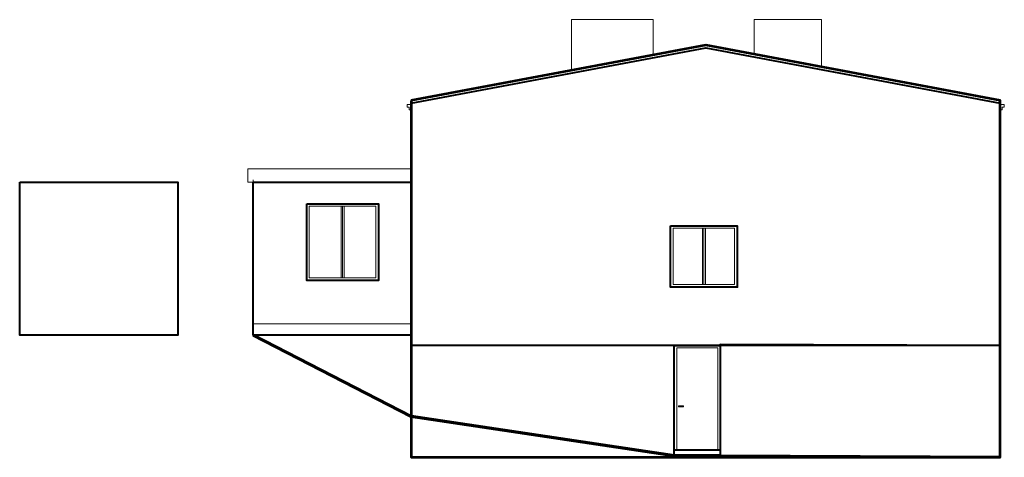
# Model space of a CAD drawing. Header units: millimetres. Extents: x 410204 to 467463, y -88400 to -47908.
# Tile 4 of 30: x 458476 to 460400, y -50224 to -49368. Entities that reach past the tile are written whole.
import ezdxf

# ---------------------------------------------------------------- set-up
doc = ezdxf.new("R2010")
doc.units = ezdxf.units.MM
for name, color, linetype, lineweight in [('Apow', 1, 'Continuous', 40), ('widok', 136, 'Continuous', 18), ('ściany', 21, 'Continuous', 53)]:
    doc.layers.add(name, color=color, linetype=linetype, lineweight=lineweight)

msp = doc.modelspace()

# ---------------------------------------------------------------- linework, layer by layer
at = {"layer": 'Apow'}
msp.add_lwpolyline([(459241.5, -50004.7), (459241.5, -49530.7), (459817, -49422.7), (460392.5, -49530.7), (460392.5, -50004.7), (459845.5, -50003.3), (459845.5, -50004.7), (459755.5, -50004.7), (459755.5, -50004.7), (459241.5, -50004.7)], dxfattribs=at)
for points in [[(458476.5, -49685.7), (458785.5, -49685.7), (458785.5, -49984.7), (458476.5, -49984.7)], [(458932.5, -49685.7), (459241.5, -49685.7), (459241.5, -49984.7), (458932.5, -49984.7)], [(459037.4, -49727.7), (459177.4, -49727.7), (459177.4, -49877.7), (459037.4, -49877.7)], [(459748.5, -49770.7), (459878.5, -49770.7), (459878.5, -49890.7), (459748.5, -49890.7)], [(459755.5, -50004.7), (459845.5, -50004.7), (459845.5, -50209.7), (459755.5, -50209.7)]]:
    msp.add_lwpolyline(points, close=True, dxfattribs=at)
at = {"layer": 'Apow', "color": 5}
msp.add_lwpolyline([(459241.5, -50143.7), (459241.5, -50004.7)], dxfattribs=at)
for points in [[(459755.5, -50004.7), (459241.5, -50004.7), (459241.5, -50143.7), (459755.5, -50221), (459755.5, -50209.7)], [(459845.5, -50221), (460392.5, -50223.7), (460392.5, -50004.7), (459845.5, -50004.7), (459845.5, -50209.7)]]:
    msp.add_lwpolyline(points, close=True, dxfattribs=at)
at = {"layer": 'widok'}
for p, q in [((459554.5, -49466.9), (459554.5, -49367.6)), ((459554.5, -49367.6), (459714.5, -49367.6)), ((459714.5, -49367.6), (459714.5, -49436.9)), ((459241.5, -49533.7), (459241.5, -49525.6)), ((459241.5, -50004.7), (459241.5, -49530.7)), ((460392.5, -49533.7), (460392.5, -49525.6)), ((460392.5, -49530.7), (460392.5, -50004.7)), ((459241.5, -49659.7), (458922.5, -49659.7)), ((458922.5, -49685.7), (458922.5, -49659.7)), ((459241.5, -49685.7), (458922.5, -49685.7)), ((458932.5, -49680.7), (458932.5, -49984.7)), ((459104.4, -49732.7), (459104.4, -49872.7)), ((459107.4, -49732.7), (459107.4, -49872.7)), ((459110.4, -49732.7), (459110.4, -49872.7)), ((459810.5, -49775.7), (459810.5, -49885.7)), ((459813.5, -49775.7), (459813.5, -49885.7)), ((459816.5, -49775.7), (459816.5, -49885.7)), ((459241.5, -49962.7), (458932.5, -49962.7)), ((459241.5, -49984.7), (458932.5, -49984.7)), ((460392.5, -50004.7), (459241.5, -50004.7)), ((459241.5, -50004.7), (459241.5, -50143.7)), ((460392.5, -50223.7), (460392.5, -50004.7))]:
    msp.add_line(p, q, dxfattribs=at)
at = {"layer": 'widok', "lineweight": 70}
for p, q in [((459241.5, -50143.7), (458932.5, -49984.7)), ((459755.5, -50221), (459241.5, -50143.7)), ((459845.5, -50221), (459755.5, -50221)), ((459845.5, -50221), (460392.5, -50223.7))]:
    msp.add_line(p, q, dxfattribs=at)
at = {"layer": 'widok'}
for points in [[(459911.5, -49435.4), (459911.5, -49367.6), (460043.5, -49367.6), (460043.5, -49460.1)], [(459241.5, -49525.6), (459817, -49417.6), (460392.5, -49525.6)], [(459241.5, -49530.7), (459817, -49422.7), (460392.5, -49530.7)], [(459241.5, -49543.7), (459237.5, -49543.7), (459237.5, -49538.7), (459233.5, -49538.7), (459233.5, -49533.7), (459241.5, -49533.7)], [(460392.5, -49543.7), (460396.5, -49543.7), (460396.5, -49538.7), (460400.5, -49538.7), (460400.5, -49533.7), (460392.5, -49533.7)], [(459748.5, -49890.7), (459747.5, -49890.7), (459747.5, -49891.7), (459879.5, -49891.7), (459879.5, -49890.7), (459878.5, -49890.7)], [(459755.5, -50209.7), (459755.5, -50004.7), (459845.5, -50004.7), (459845.5, -50209.7)], [(459760.5, -50209.7), (459760.5, -50009.7), (459840.5, -50009.7), (459840.5, -50209.7)], [(459755.5, -50221), (459755.5, -50209.7), (459845.5, -50209.7), (459845.5, -50221)]]:
    msp.add_lwpolyline(points, dxfattribs=at)
for points in [[(459037.4, -49877.7), (459037.4, -49727.7), (459177.4, -49727.7), (459177.4, -49877.7)], [(459042.4, -49872.7), (459042.4, -49732.7), (459172.4, -49732.7), (459172.4, -49872.7)], [(459748.5, -49890.7), (459748.5, -49770.7), (459878.5, -49770.7), (459878.5, -49890.7)], [(459753.5, -49885.7), (459753.5, -49775.7), (459873.5, -49775.7), (459873.5, -49885.7)], [(459763.5, -50124.7), (459773.5, -50124.7), (459773.5, -50122.7), (459763.5, -50122.7)]]:
    msp.add_lwpolyline(points, close=True, dxfattribs=at)
at = {"layer": 'ściany', "color": 5}
msp.add_lwpolyline([(459241.5, -49525.6), (459241.5, -50223.7), (460392.5, -50223.7), (460392.5, -49525.6), (459817, -49417.6), (459241.5, -49525.6)], dxfattribs=at)

doc.saveas('drawing.dxf')
